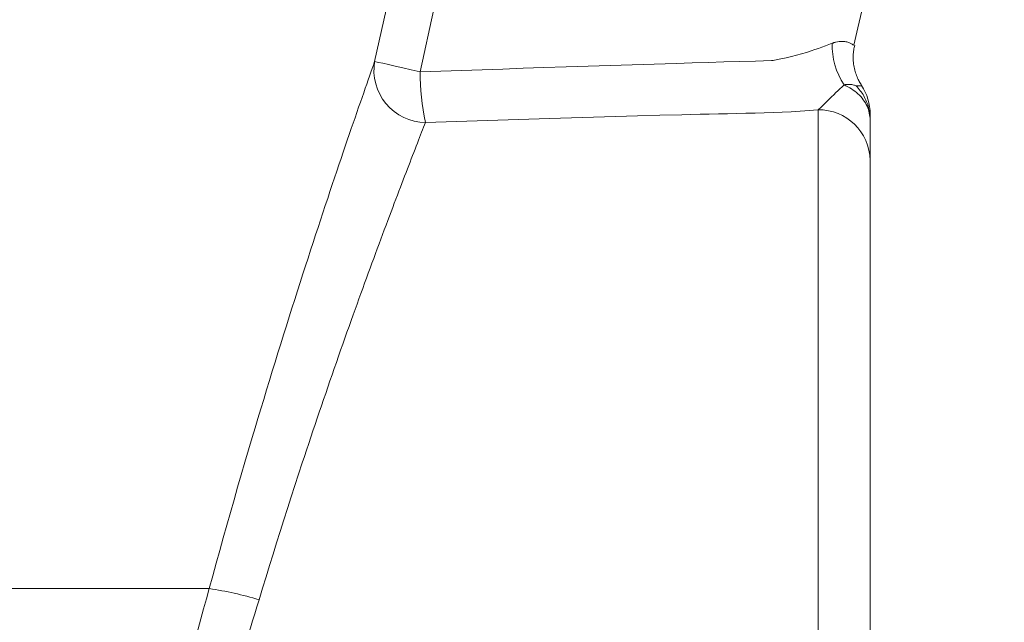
# Model space of a CAD drawing. Extents: x 193 to 943, y 26 to 526.
# Tile 207 of 256: x 420.87 to 423.7, y 94.01 to 95.75. Entities that reach past the tile are written whole.
import ezdxf

# ---------------------------------------------------------------- set-up
doc = ezdxf.new("R2010")
doc.units = 0
doc.layers.get('0').update_dxf_attribs({"lineweight": 25})
doc.layers.add('KG4_HLS_SYA', color=7, linetype='Continuous', lineweight=25)

# ---------------------------------------------------------------- blocks, each defined once
blk = doc.blocks.new('Spline-A069HVQG7N', base_point=(423.2696, 95.6742))
at = {"color": 0, "lineweight": -2}
for p, q in [((423.7017, 97.9659), (423.6929, 97.9104)), ((423.6929, 97.9104), (423.6841, 97.8548)), ((423.6841, 97.8548), (423.6753, 97.7992)), ((423.6753, 97.7992), (423.6664, 97.7436)), ((423.6664, 97.7436), (423.6574, 97.6881)), ((423.6574, 97.6881), (423.6483, 97.6325)), ((423.6483, 97.6325), (423.6392, 97.5769)), ((423.6392, 97.5769), (423.6299, 97.5214)), ((423.6299, 97.5214), (423.6205, 97.4658)), ((423.6205, 97.4658), (423.611, 97.4103)), ((423.611, 97.4103), (423.6015, 97.3547)), ((423.6015, 97.3547), (423.5918, 97.2992)), ((423.5918, 97.2992), (423.5821, 97.2437)), ((423.5821, 97.2437), (423.5723, 97.1882)), ((423.5723, 97.1882), (423.5624, 97.1327)), ((423.5624, 97.1327), (423.5525, 97.0773)), ((423.5525, 97.0773), (423.5424, 97.0218)), ((423.5424, 97.0218), (423.5323, 96.9664)), ((423.5323, 96.9664), (423.5221, 96.911)), ((423.5221, 96.911), (423.5117, 96.8556)), ((423.5117, 96.8556), (423.5013, 96.8002)), ((423.5013, 96.8002), (423.4909, 96.7449)), ((423.4909, 96.7449), (423.4803, 96.6895)), ((423.4803, 96.6895), (423.4697, 96.6342)), ((423.4697, 96.6342), (423.4483, 96.5235)), ((423.4483, 96.5235), (423.4266, 96.413)), ((423.4266, 96.413), (423.4045, 96.3025)), ((423.4045, 96.3025), (423.382, 96.192)), ((423.382, 96.192), (423.359, 96.0817)), ((423.359, 96.0817), (423.3355, 95.9715)), ((423.3355, 95.9715), (423.3247, 95.9219)), ((423.3247, 95.9219), (423.3138, 95.8723)), ((423.3138, 95.8723), (423.3028, 95.8228)), ((423.3028, 95.8228), (423.2918, 95.7732)), ((423.2918, 95.7732), (423.2807, 95.7237)), ((423.2807, 95.7237), (423.2696, 95.6742))]:
    blk.add_line(p, q, dxfattribs=at)
blk = doc.blocks.new('Spline-A069HVQY7N', base_point=(423.267, 95.5584))
at = {"color": 0, "lineweight": -2}
for p, q in [((423.2673, 95.6485), (423.2671, 95.6437)), ((423.2678, 95.6532), (423.2673, 95.6485)), ((423.2682, 95.6567), (423.2678, 95.6532)), ((423.2688, 95.6601), (423.2682, 95.6567)), ((423.2695, 95.6636), (423.2688, 95.6601)), ((423.2702, 95.667), (423.2695, 95.6636)), ((423.271, 95.6704), (423.2702, 95.667)), ((423.2718, 95.6738), (423.271, 95.6704)), ((423.2671, 95.6437), (423.267, 95.6388)), ((423.267, 95.6388), (423.2672, 95.634)), ((423.2672, 95.634), (423.2675, 95.6292)), ((423.2675, 95.6292), (423.268, 95.6244)), ((423.268, 95.6244), (423.2686, 95.62)), ((423.2686, 95.62), (423.2692, 95.6156)), ((423.2692, 95.6156), (423.27, 95.6112)), ((423.27, 95.6112), (423.2709, 95.6069)), ((423.2709, 95.6069), (423.272, 95.6025)), ((423.272, 95.6025), (423.2731, 95.5983)), ((423.2731, 95.5983), (423.2743, 95.5943)), ((423.2743, 95.5943), (423.2756, 95.5905)), ((423.2756, 95.5905), (423.2769, 95.5866)), ((423.2769, 95.5866), (423.2784, 95.5828)), ((423.2784, 95.5828), (423.2801, 95.5791)), ((423.2801, 95.5791), (423.2818, 95.5754)), ((423.2818, 95.5754), (423.2833, 95.5725)), ((423.2833, 95.5725), (423.2849, 95.5696)), ((423.2849, 95.5696), (423.2865, 95.5668)), ((423.2865, 95.5668), (423.2882, 95.564)), ((423.2882, 95.564), (423.2899, 95.5612)), ((423.2899, 95.5612), (423.2916, 95.5584))]:
    blk.add_line(p, q, dxfattribs=at)
blk = doc.blocks.new('Kreis-A069HVR07N', base_point=(423.2913, 95.4755))
at = {"color": 0, "lineweight": -2}
blk.add_ellipse((423.1662, 95.4755), major_axis=(0.15, 0), ratio=1, start_param=0, end_param=0.584687, dxfattribs=at)
blk = doc.blocks.new('Spline-A069HWMO7N', base_point=(423.3162, 95.3427))
at = {"color": 0, "lineweight": -2}
for p, q in [((423.3162, 95.4499), (423.3162, 95.4585)), ((423.3162, 95.4413), (423.3162, 95.4499)), ((423.3162, 95.4329), (423.3162, 95.4413)), ((423.3162, 95.4246), (423.3162, 95.4329)), ((423.3162, 95.4164), (423.3162, 95.4246)), ((423.3162, 95.4085), (423.3162, 95.4164)), ((423.3162, 95.4009), (423.3162, 95.4085)), ((423.3162, 95.3936), (423.3162, 95.4009)), ((423.3162, 95.3867), (423.3162, 95.3936)), ((423.3162, 95.3801), (423.3162, 95.3867)), ((423.3162, 95.374), (423.3162, 95.3801)), ((423.3162, 95.3683), (423.3162, 95.374)), ((423.3162, 95.3634), (423.3162, 95.3683)), ((423.3162, 95.3588), (423.3162, 95.3634)), ((423.3162, 95.3545), (423.3162, 95.3588)), ((423.3162, 95.3504), (423.3162, 95.3545)), ((423.3162, 95.3465), (423.3162, 95.3504)), ((423.3162, 95.3427), (423.3162, 95.3465))]:
    blk.add_line(p, q, dxfattribs=at)
blk = doc.blocks.new('Spline-A069HWMW7N', base_point=(423.3162, 95.4585))
at = {"color": 0, "lineweight": -2}
for p, q in [((423.3162, 95.4748), (423.3162, 95.4754)), ((423.3162, 95.474), (423.3162, 95.4748)), ((423.3162, 95.4728), (423.3162, 95.474)), ((423.3162, 95.4711), (423.3162, 95.4728)), ((423.3162, 95.4685), (423.3162, 95.4711)), ((423.3162, 95.465), (423.3162, 95.4685)), ((423.3162, 95.4645), (423.3162, 95.465)), ((423.3162, 95.4639), (423.3162, 95.4645)), ((423.3162, 95.4633), (423.3162, 95.4639)), ((423.3162, 95.4627), (423.3162, 95.4633)), ((423.3162, 95.462), (423.3162, 95.4627)), ((423.3162, 95.4614), (423.3162, 95.462)), ((423.3162, 95.461), (423.3162, 95.4614)), ((423.3162, 95.4607), (423.3162, 95.461)), ((423.3162, 95.4603), (423.3162, 95.4607)), ((423.3162, 95.4599), (423.3162, 95.4603)), ((423.3162, 95.4596), (423.3162, 95.4599)), ((423.3162, 95.4592), (423.3162, 95.4596)), ((423.3162, 95.4591), (423.3162, 95.4592)), ((423.3162, 95.459), (423.3162, 95.4591)), ((423.3162, 95.4589), (423.3162, 95.459)), ((423.3162, 95.4588), (423.3162, 95.4589)), ((423.3162, 95.4587), (423.3162, 95.4588)), ((423.3162, 95.4586), (423.3162, 95.4587)), ((423.3162, 95.4585), (423.3162, 95.4586)), ((423.3162, 95.4586), (423.3162, 95.4586)), ((423.3162, 95.4586), (423.3162, 95.4586)), ((423.3162, 95.4585), (423.3162, 95.4585)), ((423.3162, 95.4585), (423.3162, 95.4585)), ((423.3162, 95.4585), (423.3162, 95.4585))]:
    blk.add_line(p, q, dxfattribs=at)
blk = doc.blocks.new('Spline-A069HZ447N', base_point=(421.4159, 94.1111))
at = {"color": 0, "lineweight": -2}
for p, q in [((421.8916, 95.6274), (421.888, 95.6171)), ((421.8807, 95.5962), (421.8769, 95.5854)), ((421.8844, 95.6068), (421.8807, 95.5962)), ((421.888, 95.6171), (421.8844, 95.6068)), ((421.8688, 95.5624), (421.8645, 95.5501)), ((421.8729, 95.5742), (421.8688, 95.5624)), ((421.8769, 95.5854), (421.8729, 95.5742)), ((421.86, 95.5372), (421.8553, 95.5237)), ((421.8645, 95.5501), (421.86, 95.5372)), ((421.8505, 95.5098), (421.8455, 95.4954)), ((421.8553, 95.5237), (421.8505, 95.5098)), ((421.8404, 95.4806), (421.8352, 95.4655)), ((421.8455, 95.4954), (421.8404, 95.4806)), ((421.8298, 95.45), (421.8243, 95.4341)), ((421.8352, 95.4655), (421.8298, 95.45)), ((421.8243, 95.4341), (421.8187, 95.4177)), ((421.813, 95.401), (421.8072, 95.3839)), ((421.8187, 95.4177), (421.813, 95.401)), ((421.8012, 95.3664), (421.7952, 95.3485)), ((421.8072, 95.3839), (421.8012, 95.3664)), ((421.7952, 95.3485), (421.789, 95.3302)), ((421.7827, 95.3116), (421.7763, 95.2925)), ((421.789, 95.3302), (421.7827, 95.3116)), ((421.7763, 95.2925), (421.7698, 95.2732)), ((421.7632, 95.2534), (421.7565, 95.2333)), ((421.7698, 95.2732), (421.7632, 95.2534)), ((421.7565, 95.2333), (421.7497, 95.2129)), ((421.7497, 95.2129), (421.7428, 95.1922)), ((421.7358, 95.1712), (421.7288, 95.1498)), ((421.7428, 95.1922), (421.7358, 95.1712)), ((421.7288, 95.1498), (421.7217, 95.1283)), ((421.7217, 95.1283), (421.7146, 95.1064)), ((421.7074, 95.0842), (421.7001, 95.0618)), ((421.7146, 95.1064), (421.7074, 95.0842)), ((421.7001, 95.0618), (421.6927, 95.0391)), ((421.6927, 95.0391), (421.6853, 95.0161)), ((421.6853, 95.0161), (421.6775, 94.9919)), ((421.6697, 94.9675), (421.6618, 94.9427)), ((421.6775, 94.9919), (421.6697, 94.9675)), ((421.6618, 94.9427), (421.6539, 94.9177)), ((421.6539, 94.9177), (421.6459, 94.8925)), ((421.6459, 94.8925), (421.6379, 94.867)), ((421.6379, 94.867), (421.6298, 94.8412)), ((421.6298, 94.8412), (421.6217, 94.8152)), ((421.6217, 94.8152), (421.6136, 94.7891)), ((421.6136, 94.7891), (421.6054, 94.7627)), ((421.6054, 94.7627), (421.5972, 94.7361)), ((421.5972, 94.7361), (421.589, 94.7093)), ((421.589, 94.7093), (421.5808, 94.6825)), ((421.5808, 94.6825), (421.5726, 94.6554)), ((421.5644, 94.6282), (421.5562, 94.6009)), ((421.5726, 94.6554), (421.5644, 94.6282)), ((421.5562, 94.6009), (421.5479, 94.5734)), ((421.5479, 94.5734), (421.5397, 94.5458)), ((421.5397, 94.5458), (421.5292, 94.5103)), ((421.5292, 94.5103), (421.5187, 94.4745)), ((421.5187, 94.4745), (421.5082, 94.4386)), ((421.5082, 94.4386), (421.4977, 94.4025)), ((421.4977, 94.4025), (421.4873, 94.3664)), ((421.4873, 94.3664), (421.477, 94.3301)), ((421.477, 94.3301), (421.4667, 94.2937)), ((421.4667, 94.2937), (421.4565, 94.2573)), ((421.4565, 94.2573), (421.4463, 94.2208)), ((421.4463, 94.2208), (421.4361, 94.1842)), ((421.4361, 94.1842), (421.426, 94.1477)), ((421.426, 94.1477), (421.4159, 94.1111))]:
    blk.add_line(p, q, dxfattribs=at)
blk = doc.blocks.new('Spline-A069HZ467N', base_point=(421.8916, 95.6274))
at = {"color": 0, "lineweight": -2}
for p, q in [((422.3622, 98.0423), (422.3438, 97.9307)), ((422.3438, 97.9307), (422.3252, 97.8192)), ((422.3252, 97.8192), (422.3066, 97.7076)), ((422.3066, 97.7076), (422.2877, 97.5961)), ((422.2877, 97.5961), (422.2686, 97.4846)), ((422.2686, 97.4846), (422.2491, 97.3732)), ((422.2491, 97.3732), (422.2292, 97.2618)), ((422.2292, 97.2618), (422.2088, 97.1505)), ((422.2088, 97.1505), (422.1881, 97.0392)), ((422.1881, 97.0392), (422.1669, 96.9281)), ((422.1669, 96.9281), (422.1453, 96.817)), ((422.1453, 96.817), (422.1232, 96.706)), ((422.1232, 96.706), (422.0864, 96.5259)), ((422.0864, 96.5259), (422.0486, 96.3459)), ((422.0486, 96.3459), (422.0101, 96.1662)), ((422.0101, 96.1662), (421.9709, 95.9865)), ((421.9709, 95.9865), (421.9314, 95.8069)), ((421.9314, 95.8069), (421.8916, 95.6274))]:
    blk.add_line(p, q, dxfattribs=at)
blk = doc.blocks.new('Spline-A069HZ9Y7N', base_point=(420.9964, 92.7809))
at = {"color": 0, "lineweight": -2}
for p, q in [((421.4159, 94.1111), (421.4079, 94.0822)), ((421.4079, 94.0822), (421.3999, 94.0532)), ((421.3999, 94.0532), (421.3919, 94.0243)), ((421.3919, 94.0243), (421.3839, 93.9955)), ((421.3839, 93.9955), (421.3759, 93.9667)), ((421.3759, 93.9667), (421.3678, 93.9381)), ((421.3678, 93.9381), (421.3597, 93.9094)), ((421.3597, 93.9094), (421.3516, 93.8809)), ((421.3516, 93.8809), (421.3434, 93.8525)), ((421.3434, 93.8525), (421.3353, 93.8242)), ((421.3353, 93.8242), (421.3271, 93.7961)), ((421.3271, 93.7961), (421.3189, 93.7681)), ((421.3189, 93.7681), (421.3107, 93.7404)), ((421.3107, 93.7404), (421.3026, 93.7129)), ((421.3026, 93.7129), (421.2944, 93.6855)), ((421.2944, 93.6855), (421.2863, 93.6583)), ((421.2863, 93.6583), (421.2782, 93.6313)), ((421.2782, 93.6313), (421.2701, 93.6045)), ((421.2701, 93.6045), (421.262, 93.578)), ((421.2539, 93.5516), (421.2459, 93.5255)), ((421.262, 93.578), (421.2539, 93.5516)), ((421.2459, 93.5255), (421.2378, 93.4996)), ((421.2378, 93.4996), (421.2299, 93.474)), ((421.2299, 93.474), (421.2219, 93.4486)), ((421.2219, 93.4486), (421.214, 93.4235)), ((421.214, 93.4235), (421.2061, 93.3986)), ((421.2061, 93.3986), (421.1983, 93.374)), ((421.1983, 93.374), (421.1905, 93.3497)), ((421.1828, 93.3257), (421.1752, 93.3021)), ((421.1905, 93.3497), (421.1828, 93.3257)), ((421.1752, 93.3021), (421.1676, 93.2788)), ((421.1676, 93.2788), (421.1601, 93.2559)), ((421.1601, 93.2559), (421.1527, 93.2333)), ((421.1527, 93.2333), (421.1454, 93.2111)), ((421.1381, 93.1892), (421.131, 93.1677)), ((421.1454, 93.2111), (421.1381, 93.1892)), ((421.131, 93.1677), (421.124, 93.1468)), ((421.124, 93.1468), (421.1171, 93.1262)), ((421.1103, 93.106), (421.1036, 93.0863)), ((421.1171, 93.1262), (421.1103, 93.106)), ((421.1036, 93.0863), (421.097, 93.0669)), ((421.0905, 93.048), (421.0841, 93.0294)), ((421.097, 93.0669), (421.0905, 93.048)), ((421.0841, 93.0294), (421.0779, 93.0112)), ((421.0718, 92.9935), (421.0658, 92.9762)), ((421.0779, 93.0112), (421.0718, 92.9935)), ((421.0599, 92.9594), (421.0541, 92.9429)), ((421.0658, 92.9762), (421.0599, 92.9594)), ((421.0541, 92.9429), (421.0485, 92.927)), ((421.0431, 92.9115), (421.0378, 92.8965)), ((421.0485, 92.927), (421.0431, 92.9115)), ((421.0327, 92.8821), (421.0278, 92.8682)), ((421.0378, 92.8965), (421.0327, 92.8821)), ((421.0231, 92.855), (421.0182, 92.8415)), ((421.0278, 92.8682), (421.0231, 92.855)), ((421.0091, 92.8162), (421.0048, 92.8042)), ((421.0136, 92.8286), (421.0091, 92.8162)), ((421.0182, 92.8415), (421.0136, 92.8286)), ((421.0006, 92.7925), (420.9964, 92.7809)), ((421.0048, 92.8042), (421.0006, 92.7925))]:
    blk.add_line(p, q, dxfattribs=at)
blk = doc.blocks.new('Spline-A069HZQU7N', base_point=(421.1306, 92.8558))
at = {"color": 0, "lineweight": -2}
for p, q in [((421.553, 94.0589), (421.5591, 94.0792)), ((421.5406, 94.0183), (421.5468, 94.0386)), ((421.5468, 94.0386), (421.553, 94.0589)), ((421.5344, 93.9981), (421.5406, 94.0183)), ((421.5219, 93.9578), (421.5282, 93.9779)), ((421.5282, 93.9779), (421.5344, 93.9981)), ((421.5157, 93.9377), (421.5219, 93.9578)), ((421.5094, 93.9176), (421.5157, 93.9377)), ((421.4968, 93.8777), (421.5031, 93.8976)), ((421.5031, 93.8976), (421.5094, 93.9176)), ((421.4905, 93.8578), (421.4968, 93.8777)), ((421.478, 93.8189), (421.4841, 93.838)), ((421.4841, 93.838), (421.4905, 93.8578)), ((421.4718, 93.7998), (421.478, 93.8189)), ((421.4595, 93.7618), (421.4657, 93.7807)), ((421.4657, 93.7807), (421.4718, 93.7998)), ((421.4534, 93.7429), (421.4595, 93.7618)), ((421.441, 93.7054), (421.4472, 93.7241)), ((421.4472, 93.7241), (421.4534, 93.7429)), ((421.4349, 93.6868), (421.441, 93.7054)), ((421.4226, 93.6498), (421.4287, 93.6683)), ((421.4287, 93.6683), (421.4349, 93.6868)), ((421.4164, 93.6315), (421.4226, 93.6498)), ((421.404, 93.5947), (421.4103, 93.6133)), ((421.4103, 93.6133), (421.4164, 93.6315)), ((421.3977, 93.5762), (421.404, 93.5947)), ((421.3852, 93.5396), (421.3915, 93.5578)), ((421.3915, 93.5578), (421.3977, 93.5762)), ((421.379, 93.5214), (421.3852, 93.5396)), ((421.3666, 93.4856), (421.3728, 93.5034)), ((421.3728, 93.5034), (421.379, 93.5214)), ((421.3543, 93.4503), (421.3604, 93.4679)), ((421.3604, 93.4679), (421.3666, 93.4856)), ((421.3482, 93.4329), (421.3543, 93.4503)), ((421.336, 93.3985), (421.3421, 93.4156)), ((421.3421, 93.4156), (421.3482, 93.4329)), ((421.3243, 93.3657), (421.3301, 93.382)), ((421.3301, 93.382), (421.336, 93.3985)), ((421.3185, 93.3495), (421.3243, 93.3657)), ((421.3071, 93.3177), (421.3128, 93.3335)), ((421.3128, 93.3335), (421.3185, 93.3495)), ((421.2957, 93.2865), (421.3014, 93.302)), ((421.3014, 93.302), (421.3071, 93.3177)), ((421.2846, 93.256), (421.2901, 93.2712)), ((421.2901, 93.2712), (421.2957, 93.2865)), ((421.2736, 93.2262), (421.2791, 93.241)), ((421.2791, 93.241), (421.2846, 93.256)), ((421.2682, 93.2116), (421.2736, 93.2262)), ((421.2574, 93.1824), (421.2628, 93.1969)), ((421.2628, 93.1969), (421.2682, 93.2116)), ((421.2467, 93.154), (421.252, 93.1681)), ((421.252, 93.1681), (421.2574, 93.1824)), ((421.2363, 93.1265), (421.2415, 93.1401)), ((421.2415, 93.1401), (421.2467, 93.154)), ((421.2213, 93.0868), (421.2262, 93.0998)), ((421.2262, 93.0998), (421.2312, 93.113)), ((421.2312, 93.113), (421.2363, 93.1265)), ((421.2115, 93.0614), (421.2164, 93.074)), ((421.2164, 93.074), (421.2213, 93.0868)), ((421.2023, 93.0374), (421.2068, 93.0491)), ((421.2068, 93.0491), (421.2115, 93.0614)), ((421.1892, 93.0036), (421.1935, 93.0147)), ((421.1935, 93.0147), (421.1979, 93.0259)), ((421.1979, 93.0259), (421.2023, 93.0374)), ((421.1808, 92.9822), (421.185, 92.9928)), ((421.185, 92.9928), (421.1892, 93.0036)), ((421.1689, 92.9518), (421.1728, 92.9617)), ((421.1728, 92.9617), (421.1768, 92.9719)), ((421.1768, 92.9719), (421.1808, 92.9822)), ((421.1579, 92.9239), (421.1614, 92.9329)), ((421.1614, 92.9329), (421.1651, 92.9422)), ((421.1651, 92.9422), (421.1689, 92.9518)), ((421.1482, 92.8996), (421.1529, 92.9115)), ((421.1529, 92.9115), (421.1579, 92.9239)), ((421.1349, 92.8665), (421.1392, 92.8773)), ((421.1392, 92.8773), (421.1436, 92.8883)), ((421.1436, 92.8883), (421.1482, 92.8996)), ((421.1306, 92.8558), (421.1349, 92.8665))]:
    blk.add_line(p, q, dxfattribs=at)
blk = doc.blocks.new('Kreis-A069HZQW7N', base_point=(421.4159, 94.0792))
at = {"color": 0, "lineweight": -2}
blk.add_ellipse((421.2856, 93.1895), major_axis=(0.2735, 0.8896), ratio=1, start_param=0, end_param=0.157838, dxfattribs=at)
blk = doc.blocks.new('Spline-A069HZR07N', base_point=(421.5591, 94.0792))
at = {"color": 0, "lineweight": -2}
for p, q in [((422.0349, 95.4451), (422.0377, 95.4521)), ((422.0237, 95.4164), (422.0266, 95.4238)), ((422.0266, 95.4238), (422.0294, 95.4311)), ((422.0294, 95.4311), (422.0322, 95.4382)), ((422.0322, 95.4382), (422.0349, 95.4451)), ((422.011, 95.3838), (422.0143, 95.3924)), ((422.0143, 95.3924), (422.0176, 95.4007)), ((422.0176, 95.4007), (422.0207, 95.4087)), ((422.0207, 95.4087), (422.0237, 95.4164)), ((422.0004, 95.3564), (422.004, 95.3658)), ((422.004, 95.3658), (422.0076, 95.3749)), ((422.0076, 95.3749), (422.011, 95.3838)), ((421.9894, 95.328), (421.9932, 95.3377)), ((421.9932, 95.3377), (421.9968, 95.3472)), ((421.9968, 95.3472), (422.0004, 95.3564)), ((421.9778, 95.2977), (421.9818, 95.308)), ((421.9818, 95.308), (421.9856, 95.3181)), ((421.9856, 95.3181), (421.9894, 95.328)), ((421.9697, 95.2765), (421.9738, 95.2872)), ((421.9738, 95.2872), (421.9778, 95.2977)), ((421.957, 95.2431), (421.9613, 95.2544)), ((421.9613, 95.2544), (421.9655, 95.2656)), ((421.9655, 95.2656), (421.9697, 95.2765)), ((421.9481, 95.2196), (421.9526, 95.2316)), ((421.9526, 95.2316), (421.957, 95.2431)), ((421.934, 95.1823), (421.9388, 95.1949)), ((421.9388, 95.1949), (421.9435, 95.2073)), ((421.9435, 95.2073), (421.9481, 95.2196)), ((421.9243, 95.1565), (421.9292, 95.1695)), ((421.9292, 95.1695), (421.934, 95.1823)), ((421.9144, 95.1299), (421.9194, 95.1433)), ((421.9194, 95.1433), (421.9243, 95.1565)), ((421.9043, 95.1026), (421.9094, 95.1163)), ((421.9094, 95.1163), (421.9144, 95.1299)), ((421.8939, 95.0747), (421.8991, 95.0887)), ((421.8991, 95.0887), (421.9043, 95.1026)), ((421.8837, 95.0468), (421.8888, 95.0608)), ((421.8888, 95.0608), (421.8939, 95.0747)), ((421.8732, 95.0183), (421.8785, 95.0326)), ((421.8785, 95.0326), (421.8837, 95.0468)), ((421.8626, 94.9892), (421.868, 95.0038)), ((421.868, 95.0038), (421.8732, 95.0183)), ((421.8519, 94.9596), (421.8573, 94.9744)), ((421.8573, 94.9744), (421.8626, 94.9892)), ((421.841, 94.9294), (421.8464, 94.9445)), ((421.8464, 94.9445), (421.8519, 94.9596)), ((421.83, 94.8986), (421.8355, 94.9141)), ((421.8355, 94.9141), (421.841, 94.9294)), ((421.818, 94.8652), (421.824, 94.882)), ((421.824, 94.882), (421.83, 94.8986)), ((421.812, 94.8483), (421.818, 94.8652)), ((421.7999, 94.814), (421.806, 94.8312)), ((421.806, 94.8312), (421.812, 94.8483)), ((421.7938, 94.7967), (421.7999, 94.814)), ((421.7816, 94.7617), (421.7877, 94.7793)), ((421.7877, 94.7793), (421.7938, 94.7967)), ((421.7692, 94.7262), (421.7754, 94.744)), ((421.7754, 94.744), (421.7816, 94.7617)), ((421.763, 94.7083), (421.7692, 94.7262)), ((421.7508, 94.6726), (421.7568, 94.6903)), ((421.7568, 94.6903), (421.763, 94.7083)), ((421.7447, 94.6549), (421.7508, 94.6726)), ((421.7325, 94.6191), (421.7386, 94.637)), ((421.7386, 94.637), (421.7447, 94.6549)), ((421.7203, 94.583), (421.7264, 94.6011)), ((421.7264, 94.6011), (421.7325, 94.6191)), ((421.7142, 94.5648), (421.7203, 94.583)), ((421.7019, 94.5282), (421.708, 94.5465)), ((421.708, 94.5465), (421.7142, 94.5648)), ((421.6958, 94.5098), (421.7019, 94.5282)), ((421.6835, 94.4728), (421.6897, 94.4913)), ((421.6897, 94.4913), (421.6958, 94.5098)), ((421.6729, 94.4403), (421.6835, 94.4728)), ((421.6622, 94.4076), (421.6729, 94.4403)), ((421.6516, 94.3748), (421.6622, 94.4076)), ((421.6409, 94.3419), (421.6516, 94.3748)), ((421.6304, 94.3088), (421.6409, 94.3419)), ((421.6199, 94.2756), (421.6304, 94.3088)), ((421.6097, 94.243), (421.6199, 94.2756)), ((421.5995, 94.2103), (421.6097, 94.243)), ((421.5894, 94.1776), (421.5995, 94.2103)), ((421.5793, 94.1448), (421.5894, 94.1776)), ((421.5692, 94.112), (421.5793, 94.1448)), ((421.5591, 94.0792), (421.5692, 94.112))]:
    blk.add_line(p, q, dxfattribs=at)
blk = doc.blocks.new('Kreis-A069HZR27N', base_point=(421.8895, 95.4521))
at = {"color": 0, "lineweight": -2}
blk.add_ellipse((422.0394, 95.602), major_axis=(-0.1478, 0.0254), ratio=1, start_param=0, end_param=1.729503, dxfattribs=at)
blk = doc.blocks.new('Kreis-A069HZR47N', base_point=(423.1662, 95.3427))
at = {"color": 0, "lineweight": -2}
blk.add_ellipse((423.1684, 95.3405), major_axis=(0.1478, 0.0023), ratio=1, start_param=0, end_param=1.570345, dxfattribs=at)
blk = doc.blocks.new('Spline-A069HZR87N', base_point=(422.0377, 95.4521))
at = {"color": 0, "lineweight": -2}
for p, q in [((422.8533, 95.476), (422.8796, 95.4766)), ((422.8796, 95.4766), (422.906, 95.4771)), ((422.906, 95.4771), (422.9324, 95.4777)), ((422.9324, 95.4777), (422.9587, 95.4783)), ((422.9587, 95.4783), (422.9851, 95.4789)), ((422.9851, 95.4789), (423.0114, 95.4796)), ((423.0114, 95.4796), (423.0375, 95.4805)), ((423.0375, 95.4805), (423.0635, 95.4816)), ((423.0635, 95.4816), (423.0893, 95.4829)), ((423.0893, 95.4829), (423.1022, 95.4837)), ((423.1022, 95.4837), (423.1151, 95.4845)), ((423.1151, 95.4845), (423.1279, 95.4854)), ((423.1279, 95.4854), (423.1407, 95.4863)), ((423.1407, 95.4863), (423.1535, 95.4873)), ((423.1535, 95.4873), (423.1662, 95.4883)), ((422.0377, 95.4521), (422.097, 95.4539)), ((422.097, 95.4539), (422.1564, 95.4558)), ((422.1564, 95.4558), (422.2158, 95.4577)), ((422.2158, 95.4577), (422.2752, 95.4595)), ((422.2752, 95.4595), (422.3346, 95.4614)), ((422.3346, 95.4614), (422.394, 95.4632)), ((422.394, 95.4632), (422.4574, 95.4652)), ((422.4574, 95.4652), (422.5208, 95.4671)), ((422.5208, 95.4671), (422.5842, 95.469)), ((422.5842, 95.469), (422.6476, 95.4708)), ((422.6476, 95.4708), (422.711, 95.4726)), ((422.711, 95.4726), (422.7744, 95.4742)), ((422.7744, 95.4742), (422.8007, 95.4748)), ((422.8007, 95.4748), (422.827, 95.4754)), ((422.827, 95.4754), (422.8533, 95.476))]:
    blk.add_line(p, q, dxfattribs=at)
blk = doc.blocks.new('Polylinie-A069HZTK7N', base_point=(421.8916, 95.5973))
at = {"color": 0, "lineweight": -2}
for p, q in [((421.895, 95.6266), (421.8916, 95.6274)), ((421.9029, 95.6248), (421.895, 95.6266)), ((421.915, 95.622), (421.9029, 95.6248)), ((421.931, 95.6183), (421.915, 95.622)), ((421.9503, 95.6138), (421.931, 95.6183)), ((421.9724, 95.6087), (421.9503, 95.6138)), ((421.9966, 95.6032), (421.9724, 95.6087)), ((422.022, 95.5973), (421.9966, 95.6032))]:
    blk.add_line(p, q, dxfattribs=at)
blk = doc.blocks.new('Spline-A069HZTM7N', base_point=(422.022, 95.5973))
at = {"color": 0, "lineweight": -2}
for p, q in [((422.4759, 97.9092), (422.4944, 98.0213)), ((422.4573, 97.7972), (422.4759, 97.9092)), ((422.4385, 97.6852), (422.4573, 97.7972)), ((422.4196, 97.5732), (422.4385, 97.6852)), ((422.4004, 97.4612), (422.4196, 97.5732)), ((422.3808, 97.3494), (422.4004, 97.4612)), ((422.3608, 97.2376), (422.3808, 97.3494)), ((422.3404, 97.1259), (422.3608, 97.2376)), ((422.3196, 97.0143), (422.3404, 97.1259)), ((422.2983, 96.9027), (422.3196, 97.0143)), ((422.2766, 96.7913), (422.2983, 96.9027)), ((422.2545, 96.6799), (422.2766, 96.7913)), ((422.2176, 96.4991), (422.2545, 96.6799)), ((422.1796, 96.3185), (422.2176, 96.4991)), ((422.1409, 96.1381), (422.1796, 96.3185)), ((422.1016, 95.9577), (422.1409, 96.1381)), ((422.0619, 95.7775), (422.1016, 95.9577)), ((422.022, 95.5973), (422.0619, 95.7775))]:
    blk.add_line(p, q, dxfattribs=at)
blk = doc.blocks.new('Kreis-A069HZU47N', base_point=(422.022, 95.4521))
at = {"color": 0, "lineweight": -2}
blk.add_ellipse((422.7213, 95.599), major_axis=(-0.6993, -0.0017), ratio=1, start_param=0, end_param=0.209237, dxfattribs=at)
blk = doc.blocks.new('Spline-A069HZUA7N', base_point=(423.1662, 95.4883))
at = {"color": 0, "lineweight": -2}
for p, q in [((423.2172, 95.5376), (423.2113, 95.5318)), ((423.2231, 95.5433), (423.2172, 95.5376)), ((423.2291, 95.549), (423.2231, 95.5433)), ((423.2352, 95.5547), (423.2291, 95.549)), ((423.2412, 95.5604), (423.2352, 95.5547)), ((423.1843, 95.5047), (423.1811, 95.5016)), ((423.1876, 95.508), (423.1843, 95.5047)), ((423.191, 95.5114), (423.1876, 95.508)), ((423.1945, 95.5149), (423.191, 95.5114)), ((423.1981, 95.5186), (423.1945, 95.5149)), ((423.2017, 95.5223), (423.1981, 95.5186)), ((423.2054, 95.526), (423.2017, 95.5223)), ((423.2113, 95.5318), (423.2054, 95.526)), ((423.1691, 95.4908), (423.1662, 95.4883)), ((423.172, 95.4934), (423.1691, 95.4908)), ((423.175, 95.496), (423.172, 95.4934)), ((423.178, 95.4988), (423.175, 95.496)), ((423.1811, 95.5016), (423.178, 95.4988))]:
    blk.add_line(p, q, dxfattribs=at)
blk = doc.blocks.new('Kreis-A069HZUC7N', base_point=(423.2069, 95.5604))
at = {"color": 0, "lineweight": -2}
blk.add_ellipse((423.4083, 95.6728), major_axis=(-0.2013, 0.0068), ratio=1, start_param=0, end_param=0.625566, dxfattribs=at)
blk = doc.blocks.new('Spline-A069HZUE7N', base_point=(423.0325, 95.6297))
at = {"color": 0, "lineweight": -2}
for p, q in [((423.1973, 95.6759), (423.1875, 95.6722)), ((423.2071, 95.6796), (423.1973, 95.6759)), ((423.1188, 95.6493), (423.1043, 95.6453)), ((423.1328, 95.6534), (423.1188, 95.6493)), ((423.1463, 95.6577), (423.1328, 95.6534)), ((423.157, 95.6613), (423.1463, 95.6577)), ((423.1674, 95.6649), (423.157, 95.6613)), ((423.1776, 95.6685), (423.1674, 95.6649)), ((423.1875, 95.6722), (423.1776, 95.6685)), ((423.037, 95.6304), (423.0325, 95.6297)), ((423.0414, 95.6312), (423.037, 95.6304)), ((423.0459, 95.632), (423.0414, 95.6312)), ((423.0503, 95.6329), (423.0459, 95.632)), ((423.0547, 95.6337), (423.0503, 95.6329)), ((423.0591, 95.6346), (423.0547, 95.6337)), ((423.0744, 95.6379), (423.0591, 95.6346)), ((423.0895, 95.6415), (423.0744, 95.6379)), ((423.1043, 95.6453), (423.0895, 95.6415))]:
    blk.add_line(p, q, dxfattribs=at)
blk = doc.blocks.new('Spline-A069HZUG7N', base_point=(422.022, 95.5973))
at = {"color": 0, "lineweight": -2}
for p, q in [((422.6954, 95.6198), (422.632, 95.6178)), ((422.7588, 95.6217), (422.6954, 95.6198)), ((422.8044, 95.6231), (422.7588, 95.6217)), ((422.85, 95.6244), (422.8044, 95.6231)), ((422.8957, 95.6258), (422.85, 95.6244)), ((422.9413, 95.6271), (422.8957, 95.6258)), ((422.9869, 95.6284), (422.9413, 95.6271)), ((423.0325, 95.6297), (422.9869, 95.6284)), ((422.0814, 95.5994), (422.022, 95.5973)), ((422.1408, 95.6015), (422.0814, 95.5994)), ((422.2002, 95.6035), (422.1408, 95.6015)), ((422.2596, 95.6056), (422.2002, 95.6035)), ((422.319, 95.6076), (422.2596, 95.6056)), ((422.3784, 95.6096), (422.319, 95.6076)), ((422.4418, 95.6117), (422.3784, 95.6096)), ((422.5052, 95.6138), (422.4418, 95.6117)), ((422.5686, 95.6158), (422.5052, 95.6138)), ((422.632, 95.6178), (422.5686, 95.6158))]:
    blk.add_line(p, q, dxfattribs=at)
blk = doc.blocks.new('Spline-A069HZVW7N', base_point=(423.2071, 95.6741))
at = {"color": 0, "lineweight": -2}
for p, q in [((423.2075, 95.6797), (423.2071, 95.6796)), ((423.2078, 95.6798), (423.2075, 95.6797)), ((423.2082, 95.68), (423.2078, 95.6798)), ((423.2086, 95.6801), (423.2082, 95.68)), ((423.209, 95.6803), (423.2086, 95.6801)), ((423.2094, 95.6804), (423.209, 95.6803)), ((423.2107, 95.6809), (423.2094, 95.6804)), ((423.2121, 95.6814), (423.2107, 95.6809)), ((423.2135, 95.6818), (423.2121, 95.6814)), ((423.2148, 95.6822), (423.2135, 95.6818)), ((423.2161, 95.6826), (423.2148, 95.6822)), ((423.2175, 95.683), (423.2161, 95.6826)), ((423.2223, 95.684), (423.2175, 95.683)), ((423.2269, 95.6847), (423.2223, 95.684)), ((423.2314, 95.6851), (423.2269, 95.6847)), ((423.2356, 95.6852), (423.2314, 95.6851)), ((423.2396, 95.6851), (423.2356, 95.6852)), ((423.2433, 95.6847), (423.2396, 95.6851)), ((423.2463, 95.6842), (423.2433, 95.6847)), ((423.2492, 95.6836), (423.2463, 95.6842)), ((423.2518, 95.6829), (423.2492, 95.6836)), ((423.2543, 95.682), (423.2518, 95.6829)), ((423.2566, 95.6811), (423.2543, 95.682)), ((423.2587, 95.6801), (423.2566, 95.6811)), ((423.2607, 95.6791), (423.2587, 95.6801)), ((423.2625, 95.6781), (423.2607, 95.6791)), ((423.2641, 95.6771), (423.2625, 95.6781)), ((423.2655, 95.6762), (423.2641, 95.6771)), ((423.2666, 95.6754), (423.2655, 95.6762)), ((423.2675, 95.6748), (423.2666, 95.6754)), ((423.2681, 95.6744), (423.2675, 95.6748)), ((423.2678, 95.6746), (423.2681, 95.6744)), ((423.2681, 95.6744), (423.2684, 95.6742)), ((423.2682, 95.6743), (423.2681, 95.6744)), ((423.2681, 95.6744), (423.2681, 95.6744)), ((423.2683, 95.6743), (423.2682, 95.6743)), ((423.2682, 95.6743), (423.2682, 95.6743)), ((423.2682, 95.6743), (423.2682, 95.6743)), ((423.2683, 95.6742), (423.2683, 95.6743)), ((423.2683, 95.6743), (423.2683, 95.6743)), ((423.2683, 95.6743), (423.2683, 95.6743)), ((423.2684, 95.6742), (423.2683, 95.6742)), ((423.2683, 95.6742), (423.2683, 95.6742)), ((423.2684, 95.6742), (423.2685, 95.6741)), ((423.2684, 95.6741), (423.2684, 95.6742)), ((423.2684, 95.6742), (423.2684, 95.6742)), ((423.2684, 95.6742), (423.2684, 95.6742)), ((423.2684, 95.6742), (423.2684, 95.6742)), ((423.2684, 95.6742), (423.2684, 95.6742)), ((423.2684, 95.6742), (423.2684, 95.6742)), ((423.2685, 95.6741), (423.2684, 95.6741)), ((423.2685, 95.6741), (423.2685, 95.6741)), ((423.2685, 95.6741), (423.2685, 95.6741)), ((423.2685, 95.6741), (423.2685, 95.6741)), ((423.2685, 95.6741), (423.2685, 95.6741)), ((423.2685, 95.6741), (423.2685, 95.6741)), ((423.2685, 95.6741), (423.2685, 95.6741)), ((423.2685, 95.6741), (423.2685, 95.6741)), ((423.2685, 95.6741), (423.2685, 95.6741)), ((423.2685, 95.6741), (423.2685, 95.6741)), ((423.2685, 95.6741), (423.2685, 95.6741))]:
    blk.add_line(p, q, dxfattribs=at)
blk = doc.blocks.new('Spline-A069HZW67N', base_point=(423.2412, 95.4585))
at = {"color": 0, "lineweight": -2}
for p, q in [((423.2412, 95.5604), (423.2466, 95.5575)), ((423.2466, 95.5575), (423.252, 95.5546)), ((423.252, 95.5546), (423.2573, 95.5516)), ((423.2573, 95.5516), (423.2624, 95.5484)), ((423.2624, 95.5484), (423.2674, 95.5452)), ((423.2674, 95.5452), (423.2722, 95.5417)), ((423.2722, 95.5417), (423.2768, 95.5381)), ((423.2768, 95.5381), (423.2811, 95.5343)), ((423.2811, 95.5343), (423.2852, 95.5302)), ((423.2852, 95.5302), (423.2891, 95.5261)), ((423.2891, 95.5261), (423.2927, 95.5218)), ((423.2927, 95.5218), (423.2961, 95.5173)), ((423.2961, 95.5173), (423.2993, 95.5128)), ((423.2993, 95.5128), (423.3022, 95.5082)), ((423.3022, 95.5082), (423.3049, 95.5035)), ((423.3049, 95.5035), (423.3073, 95.4987)), ((423.3073, 95.4987), (423.3094, 95.4938)), ((423.3094, 95.4938), (423.3111, 95.4889)), ((423.3111, 95.4889), (423.3125, 95.4839)), ((423.3125, 95.4839), (423.3136, 95.4789)), ((423.3136, 95.4789), (423.3145, 95.4738)), ((423.3145, 95.4738), (423.3151, 95.4687)), ((423.3151, 95.4687), (423.3157, 95.4636)), ((423.3157, 95.4636), (423.3162, 95.4585))]:
    blk.add_line(p, q, dxfattribs=at)
blk = doc.blocks.new('Spline-A069HZWM7N', base_point=(423.2412, 95.5574))
at = {"color": 0, "lineweight": -2}
for p, q in [((423.2446, 95.5607), (423.2412, 95.5604)), ((423.248, 95.5609), (423.2446, 95.5607)), ((423.2514, 95.5611), (423.248, 95.5609)), ((423.2546, 95.5612), (423.2514, 95.5611)), ((423.2577, 95.5612), (423.2546, 95.5612)), ((423.2607, 95.561), (423.2577, 95.5612)), ((423.2635, 95.5607), (423.2607, 95.561)), ((423.2662, 95.5602), (423.2635, 95.5607)), ((423.2687, 95.5596), (423.2662, 95.5602)), ((423.2712, 95.5589), (423.2687, 95.5596)), ((423.2736, 95.5582), (423.2712, 95.5589)), ((423.2759, 95.5574), (423.2736, 95.5582))]:
    blk.add_line(p, q, dxfattribs=at)
blk = doc.blocks.new('Spline-A069HZWO7N', base_point=(423.2759, 95.5574))
at = {"color": 0, "lineweight": -2}
for p, q in [((423.279, 95.5575), (423.2759, 95.5574)), ((423.282, 95.5575), (423.279, 95.5575)), ((423.2847, 95.5576), (423.282, 95.5575)), ((423.287, 95.5576), (423.2847, 95.5576)), ((423.2888, 95.5577), (423.287, 95.5576)), ((423.2901, 95.5577), (423.2888, 95.5577)), ((423.2904, 95.5577), (423.2901, 95.5577)), ((423.2904, 95.5577), (423.2905, 95.5577)), ((423.2905, 95.5577), (423.2904, 95.5577)), ((423.2905, 95.5577), (423.2906, 95.5577)), ((423.2906, 95.5577), (423.2905, 95.5577)), ((423.2905, 95.5577), (423.2905, 95.5577)), ((423.2905, 95.5577), (423.2905, 95.5577)), ((423.2905, 95.5577), (423.2905, 95.5577)), ((423.2905, 95.5577), (423.2905, 95.5577)), ((423.2905, 95.5577), (423.2905, 95.5577)), ((423.2906, 95.5577), (423.2907, 95.5577)), ((423.2907, 95.5577), (423.2906, 95.5577)), ((423.2906, 95.5577), (423.2906, 95.5577)), ((423.2906, 95.5577), (423.2906, 95.5577)), ((423.2906, 95.5577), (423.2906, 95.5577)), ((423.2906, 95.5577), (423.2906, 95.5577)), ((423.2906, 95.5577), (423.2906, 95.5577)), ((423.2906, 95.5577), (423.2906, 95.5577)), ((423.2906, 95.5577), (423.2906, 95.5577)), ((423.2906, 95.5577), (423.2906, 95.5577)), ((423.2907, 95.5577), (423.2907, 95.5577)), ((423.2907, 95.5577), (423.2907, 95.5577)), ((423.2907, 95.5577), (423.2907, 95.5577)), ((423.2907, 95.5577), (423.2907, 95.5577)), ((423.2907, 95.5577), (423.2907, 95.5577)), ((423.2907, 95.5577), (423.2907, 95.5577)), ((423.2907, 95.5577), (423.2907, 95.5577)), ((423.2907, 95.5577), (423.2907, 95.5577)), ((423.2907, 95.5577), (423.2907, 95.5577)), ((423.2907, 95.5577), (423.2907, 95.5577)), ((423.2907, 95.5577), (423.2907, 95.5577))]:
    blk.add_line(p, q, dxfattribs=at)
blk = doc.blocks.new('Spline-A069HZWQ7N', base_point=(423.2759, 95.4585))
at = {"color": 0, "lineweight": -2}
for p, q in [((423.2759, 95.5574), (423.279, 95.5539)), ((423.279, 95.5539), (423.282, 95.5503)), ((423.282, 95.5503), (423.2849, 95.5468)), ((423.2849, 95.5468), (423.2878, 95.5432)), ((423.2878, 95.5432), (423.2906, 95.5395)), ((423.2906, 95.5395), (423.2932, 95.5357)), ((423.2932, 95.5357), (423.2956, 95.5319)), ((423.2956, 95.5319), (423.298, 95.528)), ((423.298, 95.528), (423.3001, 95.524)), ((423.3001, 95.524), (423.3021, 95.5199)), ((423.3021, 95.5199), (423.304, 95.5158)), ((423.304, 95.5158), (423.3058, 95.5116)), ((423.3058, 95.5116), (423.3075, 95.5074)), ((423.3075, 95.5074), (423.309, 95.5031)), ((423.309, 95.5031), (423.3104, 95.4987)), ((423.3104, 95.4987), (423.3116, 95.4943)), ((423.3116, 95.4943), (423.3127, 95.4899)), ((423.3127, 95.4899), (423.3136, 95.4855)), ((423.3136, 95.4855), (423.3143, 95.481)), ((423.3143, 95.481), (423.3149, 95.4765)), ((423.3149, 95.4765), (423.3153, 95.472)), ((423.3153, 95.472), (423.3157, 95.4675)), ((423.3157, 95.4675), (423.316, 95.463)), ((423.316, 95.463), (423.3162, 95.4585))]:
    blk.add_line(p, q, dxfattribs=at)

msp = doc.modelspace()

# ---------------------------------------------------------------- linework, layer by layer
at = {"layer": 'KG4_HLS_SYA', "color": 8, "linetype": 'Continuous', "lineweight": 9, "ltscale": 0.13, "true_color": 0x808080}
for p, q in [((423.1662, 95.4883), (423.1662, 92.779)), ((421.4159, 94.1111), (410.418, 94.1111))]:
    msp.add_line(p, q, dxfattribs=at)
at = {"layer": 'KG4_HLS_SYA', "color": 7, "linetype": 'Continuous', "lineweight": 9, "ltscale": 0.13}
msp.add_line((423.3162, 92.929), (423.3162, 95.3427), dxfattribs=at)

# ---------------------------------------------------------------- block references
at = {"layer": 'KG4_HLS_SYA', "color": 8, "linetype": 'Continuous', "lineweight": 9, "ltscale": 0.13, "true_color": 0x808080}
for name, p in [('Spline-A069HZ467N', (421.8916, 95.6274)), ('Spline-A069HZTM7N', (422.022, 95.5973)), ('Spline-A069HZUE7N', (423.0325, 95.6297)), ('Kreis-A069HZUC7N', (423.2069, 95.5604)), ('Spline-A069HZVW7N', (423.2071, 95.6741)), ('Spline-A069HZ447N', (421.4159, 94.1111)), ('Kreis-A069HZR27N', (421.8895, 95.4521)), ('Polylinie-A069HZTK7N', (421.8916, 95.5973)), ('Spline-A069HZUG7N', (422.022, 95.5973)), ('Kreis-A069HZU47N', (422.022, 95.4521)), ('Spline-A069HZUA7N', (423.1662, 95.4883)), ('Spline-A069HZWM7N', (423.2412, 95.5574)), ('Spline-A069HZW67N', (423.2412, 95.4585)), ('Spline-A069HZWO7N', (423.2759, 95.5574)), ('Spline-A069HZWQ7N', (423.2759, 95.4585)), ('Spline-A069HZR87N', (422.0377, 95.4521)), ('Kreis-A069HZR47N', (423.1662, 95.3427)), ('Spline-A069HZR07N', (421.5591, 94.0792)), ('Spline-A069HZ9Y7N', (420.9964, 92.7809)), ('Kreis-A069HZQW7N', (421.4159, 94.0792)), ('Spline-A069HZQU7N', (421.1306, 92.8558))]:
    msp.add_blockref(name, p, dxfattribs=at)
at = {"layer": 'KG4_HLS_SYA', "color": 7, "linetype": 'Continuous', "lineweight": 9, "ltscale": 0.13}
for name, p in [('Spline-A069HVQG7N', (423.2696, 95.6742)), ('Spline-A069HVQY7N', (423.267, 95.5584)), ('Kreis-A069HVR07N', (423.2913, 95.4755)), ('Spline-A069HWMW7N', (423.3162, 95.4585)), ('Spline-A069HWMO7N', (423.3162, 95.3427))]:
    msp.add_blockref(name, p, dxfattribs=at)

doc.saveas('drawing.dxf')
